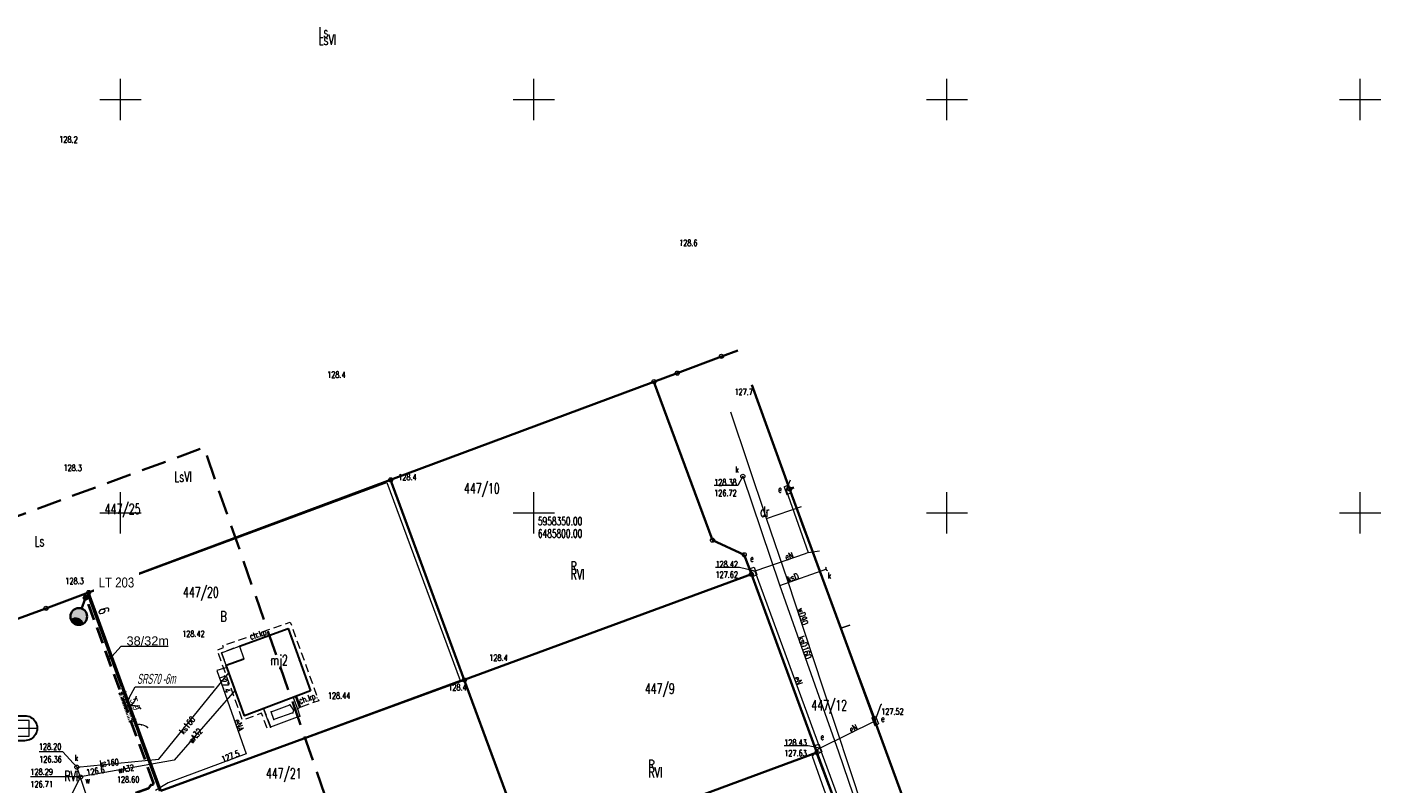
# Model space of a CAD drawing. Header units: metres. Extents: x 6485648 to 6486149, y 5958091 to 5958416.
# Tile 13 of 14: x 6485739 to 6485902, y 5958317 to 5958409. Entities that reach past the tile are written whole.
import ezdxf
from ezdxf import colors
from ezdxf.entities.mleader import LeaderData, LeaderLine
from ezdxf.math import Vec2, Vec3

# ---------------------------------------------------------------- set-up
doc = ezdxf.new("R2010")
doc.units = ezdxf.units.M
doc.header["$MEASUREMENT"] = 0
for name, pattern in [('DASHED', [19.05, 12.7, -6.35]), ('HIDDEN', [0.375, 0.25, -0.125]), ('L_0_04', [1.5, 1, -0.5])]:
    doc.linetypes.add(name, pattern=pattern)
doc.layers.get('0').update_dxf_attribs({"color": 8, "linetype": 'CONTINUOUS', "lineweight": 13})
doc.layers.get('DEFPOINTS').update_dxf_attribs({"linetype": 'CONTINUOUS', "lineweight": 0})
for name, color, linetype, lineweight in [('209_OPIS_KONTURU_KLASYFIKACYJNEGO', 8, 'CONTINUOUS', 13), ('210_OZNACZENIE_UzYTKU', 8, 'CONTINUOUS', 13), ('211_NR_DZIAlKI', 7, 'CONTINUOUS', 25), ('217_GRANICA_KONTURU_KLASYFIKCYJNEGO', 8, 'CONTINUOUS', 13), ('218_GRANICA_UzYTKU', 8, 'CONTINUOUS', 13), ('219_LINIA_GRANICY', 3, 'CONTINUOUS', 35), ('238_PUNKT_ADRESOWY_BUDYNKU', 8, 'CONTINUOUS', 13), ('312_BUDYNEK__POWIERZCHNIA_', 8, 'CONTINUOUS', 30), ('312_NUMER_EWIDENCYJNY_BUDYNKU_ATR124', 8, 'CONTINUOUS', 13), ('352_SCHODY__POWIERZCHNIA_', 8, 'CONTINUOUS', 13), ('BRAMA__LINIA_', 8, 'CONTINUOUS', 13), ('brama__linia____symbol', 8, 'CONTINUOUS', 13), ('CHODNIK__POWIERZCHNIA_', 8, 'L_0_04', 13), ('CHODNIK__POWIERZCHNIA__ATR17', 8, 'CONTINUOUS', 13), ('E_działki', 96, 'CONTINUOUS', 30), ('E_proj_opisy_ośw', 1, 'CONTINUOUS', 13), ('E_proj_opisy_ośw.', 7, 'CONTINUOUS', 13), ('E_proj_osłona r.', 140, 'L_0_04', 30), ('E_proj_osłona r. opis', 166, 'CONTINUOUS', 9), ('E_proj_ośw_latarnia', 1, 'CONTINUOUS', 35), ('E_proj_ośw_linia', 1, 'L_0_04', 40), ('FURTKA__LINIA_', 8, 'CONTINUOUS', 13), ('furtka__linia____symbol', 8, 'CONTINUOUS', 13), ('NAWIS___BLOK_BUDYNKU__POWIERZCHNIA_', 8, 'CONTINUOUS', 13), ('OGRODZENIE_TRWAlE__LINIA_', 8, 'CONTINUOUS', 13), ('OPIS_MAPA', 8, 'CONTINUOUS', 13), ('PRZEWoD_ELEKTROENERGETYCZNY__LINIA_', 1, 'CONTINUOUS', 13), ('PRZEWoD_ELEKTROENERGETYCZNY__LINIA__ATR1', 1, 'CONTINUOUS', 13), ('PRZEWoD_KANALIZACYJNY__LINIA_', 36, 'CONTINUOUS', 13), ('PRZEWoD_KANALIZACYJNY__LINIA__ATR1', 36, 'CONTINUOUS', 13), ('PRZEWoD_WODOCIaGOWY__LINIA_', 5, 'CONTINUOUS', 13), ('PRZEWoD_WODOCIaGOWY__LINIA__ATR1', 5, 'CONTINUOUS', 13), ('PUNKT_O_OKREsLONEJ_WYSOKOsCI__SIEc_ELEKTROENERGETYCZNA__ATR2', 1, 'CONTINUOUS', 13), ('PUNKT_O_OKREsLONEJ_WYSOKOsCI__SIEc_ELEKTROENERGETYCZNA__ATR3', 1, 'CONTINUOUS', 13), ('PUNKT_O_OKREsLONEJ_WYSOKOsCI__SIEc_KANALIZACYJNA__ATR2', 36, 'CONTINUOUS', 13), ('PUNKT_O_OKREsLONEJ_WYSOKOsCI__SIEc_KANALIZACYJNA__ATR3', 36, 'CONTINUOUS', 13), ('PUNKT_O_OKREsLONEJ_WYSOKOsCI__SIEc_WODOCIaGOWA__ATR2', 5, 'CONTINUOUS', 13), ('PUNKT_O_OKREsLONEJ_WYSOKOsCI__SIEc_WODOCIaGOWA__ATR3', 5, 'CONTINUOUS', 13), ('PUNKT_WYSOKOsCIOWY_NATURALNY_ATR2', 8, 'CONTINUOUS', 13), ('PUNKT_WYSOKOsCIOWY_SZTUCZNY_ATR2', 8, 'CONTINUOUS', 13), ('RURA_OCHRONNA___PRZEWoD_ELEKTROENERGETYCZNY__LINIA_', 1, 'CONTINUOUS', 13), ('siatka', 8, 'CONTINUOUS', 13), ('szafa_elektroenergetyczna__punkt_', 1, 'CONTINUOUS', 13), ('SZAFA_ELEKTROENERGETYCZNA__PUNKT__ATR17', 1, 'CONTINUOUS', 13), ('taras__powierzchnia_', 8, 'CONTINUOUS', 13), ('wlaz_okragly___siec_kanalizacyjna__punkt_', 36, 'CONTINUOUS', 13), ('WlAZ_OKRaGlY___SIEC_KANALIZACYJNA__PUNKT__ATR17', 36, 'CONTINUOUS', 13), ('wlaz_okragly___siec_wodociagowa__punkt_', 5, 'CONTINUOUS', 13), ('WlAZ_OKRaGlY___SIEC_WODOCIaGOWA__PUNKT__ATR17', 5, 'CONTINUOUS', 13), ('ZAKRES', 190, 'L_0_04', 35)]:
    doc.layers.add(name, color=color, linetype=linetype, lineweight=lineweight)
doc.layers.add('E_pomocnicza', color=3, linetype='CONTINUOUS', lineweight=13, plot=False)
doc.styles.add('Andy', font='arial.ttf', dxfattribs={"height": 2})
doc.styles.add('Annotative', font='simplex.shx')
doc.styles.add('Narrow', font='ARIALN.TTF', dxfattribs={"height": 2})
doc.styles.get("Standard").update_dxf_attribs({"font": 'simplex.shx'})
doc.dimstyles.new('wymiary', dxfattribs={"dimtxt": 0.65, "dimasz": 0.25, "dimexe": 0.25, "dimexo": 1, "dimgap": 0.1, "dimtad": 1, "dimzin": 1, "dimtxsty": 'Annotative', "dimblk": 'OBLIQUE', "dimcen": 0.0025, "dimdle": 0.05, "dimadec": 0, "dimazin": 0, "dimtfac": 1, "dimtmove": 0, "dimatfit": 3, "dimldrblk": 'NONE', "dimfxl": 1, "dimarcsym": 0})

# ---------------------------------------------------------------- blocks, each defined once
blk = doc.blocks.new('GRT')
at = {"color": 0, "linetype": 'Continuous', "lineweight": 18}
blk.add_circle((0, 0), 0.5, dxfattribs=at)
blk = doc.blocks.new('GRO')
at = {"color": 0, "linetype": 'Continuous', "lineweight": 13}
blk.add_circle((0, 0), 0.1, dxfattribs=at)
blk = doc.blocks.new('*U21')
at = {"linetype": 'Continuous', "flags": 128}
blk.add_lwpolyline([(0.39, -1.12, -1.023376), (0.39, 1.12), (3.64, 1.12, -1.000213), (3.64, -1.12)], format="xyb", close=True, dxfattribs=at)
at = {"layer": 'E_pomocnicza', "color": 7, "lineweight": 0, "flags": 128}
for points in [[(-0.73, 0), (4.75, 0)], [(0, 0.7), (0, -0.7), (4.03, -0.7), (4.03, 0.7), (0, 0.7)]]:
    blk.add_lwpolyline(points, dxfattribs=at)
blk = doc.blocks.new('A$C5E955987')
at = {"layer": 'E_proj_ośw_latarnia'}
h = blk.add_hatch(color=7, dxfattribs=at)
h.dxf.hatch_style = 1
h.paths.add_polyline_path([(3.22, 1.82, 1), (3.41, 1.89, 1)], flags=0)
h.paths.add_polyline_path([(3.2, 1.61), (3.57, 1.74), (3.43, 2.11), (3.06, 1.98)])
h.paths.add_polyline_path([(3.22, 1.82, -1), (3.41, 1.89, -1)], flags=16)
h.paths.add_polyline_path([(0.07, 1.38, -0.683546), (0.56, 0.11, 0.679532), (1.95, 1.36, 0.687575)])
h = blk.add_hatch(color=7, dxfattribs=at)
h.dxf.hatch_style = 1
h.paths.add_polyline_path([(3.22, 1.82, 1), (3.41, 1.89, 1)])
blk.add_hatch(color=256, dxfattribs=at).paths.add_polyline_path([(0.07, 1.38, 0.389707), (0.56, 0.11), (0.56, 0.11, 0.683546)])
at = {"layer": 'E_proj_ośw_latarnia', "flags": 128}
blk.add_lwpolyline([(3.13, 1.79), (1.95, 1.36)], dxfattribs=at)
at = {"layer": 'E_proj_ośw_latarnia'}
blk.add_lwpolyline([(3.57, 1.74), (3.2, 1.61), (3.06, 1.98), (3.43, 2.11)], close=True, dxfattribs=at)
blk.add_lwpolyline([(0.07, 1.38, 0.389707), (0.56, 0.11), (0.56, 0.11, 0.683546)], format="xyb", close=True, dxfattribs=at)
for centre, radius in [((1.01, 1.01), 1.01), ((3.32, 1.86), 0.0984)]:
    blk.add_circle(centre, radius, dxfattribs=at)
blk = doc.blocks.new('_None')
blk = doc.blocks.new('_Oblique')
at = {"color": 0, "linetype": 'ByBlock', "lineweight": -2}
blk.add_line((-0.5, -0.5), (0.5, 0.5), dxfattribs=at)
blk = doc.blocks.new('*D40')
at = {"layer": 'DEFPOINTS', "color": 0}
for p in [(0, 0), (1.15, -5.79), (1.91, -5.63)]:
    blk.add_point(p, dxfattribs=at)
at = {"layer": 'E_pomocnicza', "color": 0, "lineweight": -2}
for p, q in [((0.76, 0.2), (1.92, -5.68)), ((0.98, 0.19), (1.01, 0.2)), ((2.13, -5.59), (2.16, -5.59))]:
    blk.add_line(p, q, dxfattribs=at)
at = {"layer": 'E_pomocnicza', "color": 0, "lineweight": -2, "xscale": 0.25, "yscale": 0.25, "zscale": 0.25}
for p, rotation in [((0.77, 0.15), 101.196594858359), ((1.91, -5.63), 281.196594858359)]:
    blk.add_blockref('_Oblique', p, dxfattribs=dict(at, rotation=rotation))
at = {"layer": 'E_pomocnicza', "color": 0, "linetype": 'Continuous', "lineweight": 0, "insert": (2.32, -2.55), "char_height": 2, "attachment_point": 5, "rotation": 281.1966, "style": 'Narrow'}
blk.add_mtext('{\\H0.75x;5,9}', dxfattribs=at)
blk = doc.blocks.new('*U39')
at = {"linetype": 'HIDDEN', "ltscale": 0.2}
for p, q in [((0.29, 0.06), (1.44, -5.73)), ((-0.29, -0.06), (0.85, -5.84))]:
    blk.add_line(p, q, dxfattribs=at)
at = {"linetype": 'DASHED', "ltscale": 0.02}
for centre in [(0, 0), (1.15, -5.79)]:
    blk.add_ellipse(centre, major_axis=(-0.294, -0.058), ratio=0.5, dxfattribs=at)
at = {"layer": 'E_pomocnicza', "color": 4, "lineweight": 0}
dim = blk.add_aligned_dim(p1=(0, 0), p2=(1.15, -5.79), distance=0.78, text='{\\H0.75x;<>}', dimstyle='wymiary', override={"dimtxt": 1.3, "dimtad": 2, "dimdec": 1, "dimlfac": 1, "dimrnd": 0, "dimtxsty": 'Narrow'}, dxfattribs=at)
dim.commit()
dim.dimension.update_dxf_attribs({"geometry": '*D40', "text_midpoint": (2.32, -2.55)})

msp = doc.modelspace()

# ---------------------------------------------------------------- linework, layer by layer
at = {"layer": '217_GRANICA_KONTURU_KLASYFIKCYJNEGO', "flags": 128}
for points in [[(6485822.71, 5958368.93), (6485824.71, 5958369.65)], [(6485817.37, 5958366.91), (6485822.71, 5958368.93)], [(6485814.55, 5958365.87), (6485782.68, 5958353.99)], [(6485814.55, 5958365.87), (6485817.37, 5958366.91)], [(6485821.62, 5958346.7), (6485814.55, 5958365.87)], [(6485826.4, 5958365.49), (6485830.96, 5958352.9)], [(6485746.14, 5958340.37), (6485782.68, 5958353.99)], [(6485782.68, 5958353.99), (6485791.6, 5958329.79)], [(6485830.96, 5958352.9), (6485831.45, 5958353.07)], [(6485825.47, 5958344.93), (6485821.62, 5958346.7)], [(6485826.33, 5958342.58), (6485825.47, 5958344.93)], [(6485791.6, 5958329.79), (6485826.33, 5958342.58)], [(6485834.27, 5958321.01), (6485826.33, 5958342.58)], [(6485740.98, 5958338.45), (6485746.14, 5958340.37)], [(6485754.89, 5958316.38), (6485746.14, 5958340.37)], [(6485732.52, 5958335.37), (6485740.98, 5958338.45)], [(6485838.23, 5958336.42), (6485837.15, 5958336.07)], [(6485837.15, 5958336.07), (6485845.32, 5958313.85)], [(6485791.6, 5958329.79), (6485799.55, 5958308.2)], [(6485799.55, 5958308.2), (6485834.27, 5958321.01)]]:
    msp.add_lwpolyline(points, dxfattribs=at)
at = {"layer": '218_GRANICA_UzYTKU', "flags": 128}
for points in [[(6485822.71, 5958368.93), (6485824.71, 5958369.65)], [(6485817.37, 5958366.91), (6485822.71, 5958368.93)], [(6485814.55, 5958365.87), (6485782.68, 5958353.99)], [(6485814.55, 5958365.87), (6485817.37, 5958366.91)], [(6485821.62, 5958346.7), (6485814.55, 5958365.87)], [(6485826.4, 5958365.49), (6485830.96, 5958352.9)], [(6485746.14, 5958340.37), (6485782.68, 5958353.99)], [(6485782.68, 5958353.99), (6485791.6, 5958329.79)], [(6485830.96, 5958352.9), (6485831.45, 5958353.07)], [(6485837.15, 5958336.07), (6485830.96, 5958352.9)], [(6485825.47, 5958344.93), (6485821.62, 5958346.7)], [(6485826.33, 5958342.58), (6485825.47, 5958344.93)], [(6485791.6, 5958329.79), (6485826.33, 5958342.58)], [(6485834.27, 5958321.01), (6485826.33, 5958342.58)], [(6485740.98, 5958338.45), (6485746.14, 5958340.37)], [(6485746.14, 5958340.37), (6485754.89, 5958316.38)], [(6485732.52, 5958335.37), (6485740.98, 5958338.45)], [(6485837.15, 5958336.07), (6485838.23, 5958336.42)], [(6485845.32, 5958313.85), (6485837.15, 5958336.07)], [(6485791.6, 5958329.79), (6485754.89, 5958316.38)], [(6485799.55, 5958308.2), (6485791.6, 5958329.79)], [(6485834.27, 5958321.01), (6485799.55, 5958308.2)], [(6485842.22, 5958299.43), (6485834.27, 5958321.01)]]:
    msp.add_lwpolyline(points, dxfattribs=at)
at = {"layer": '219_LINIA_GRANICY', "flags": 128}
for points in [[(6485824.71, 5958369.65), (6485822.71, 5958368.93)], [(6485822.71, 5958368.93), (6485817.37, 5958366.91)], [(6485814.55, 5958365.87), (6485782.68, 5958353.99)], [(6485817.37, 5958366.91), (6485814.55, 5958365.87)], [(6485821.62, 5958346.7), (6485814.55, 5958365.87)], [(6485830.96, 5958352.9), (6485826.4, 5958365.49)], [(6485782.68, 5958353.99), (6485746.14, 5958340.37)], [(6485791.6, 5958329.79), (6485782.68, 5958353.99)], [(6485830.96, 5958352.9), (6485831.45, 5958353.07)], [(6485830.96, 5958352.9), (6485837.15, 5958336.07)], [(6485825.47, 5958344.93), (6485821.62, 5958346.7)], [(6485826.33, 5958342.58), (6485825.47, 5958344.93)], [(6485826.33, 5958342.58), (6485791.6, 5958329.79)], [(6485834.27, 5958321.01), (6485826.33, 5958342.58)], [(6485746.14, 5958340.37), (6485740.98, 5958338.45)], [(6485754.89, 5958316.38), (6485746.14, 5958340.37)], [(6485740.98, 5958338.45), (6485732.52, 5958335.37)], [(6485845.32, 5958313.85), (6485837.15, 5958336.07)], [(6485791.6, 5958329.79), (6485754.89, 5958316.38)], [(6485799.55, 5958308.2), (6485791.6, 5958329.79)], [(6485834.27, 5958321.01), (6485799.55, 5958308.2)], [(6485842.22, 5958299.43), (6485834.27, 5958321.01)]]:
    msp.add_lwpolyline(points, dxfattribs=at)
at = {"layer": '312_BUDYNEK__POWIERZCHNIA_', "flags": 128}
for points in [[(6485764.39, 5958333.87), (6485770.27, 5958336.01)], [(6485770.27, 5958336.01), (6485773, 5958328.47)], [(6485762.78, 5958331.58), (6485764.94, 5958332.36)], [(6485764.99, 5958325.46), (6485762.78, 5958331.58)], [(6485773, 5958328.47), (6485764.99, 5958325.46)]]:
    msp.add_lwpolyline(points, dxfattribs=at)
at = {"layer": '352_SCHODY__POWIERZCHNIA_', "flags": 128}
for points in [[(6485770.9, 5958327.68), (6485771.29, 5958327.83), (6485771.79, 5958326.5), (6485771.41, 5958326.3)], [(6485770.9, 5958327.68), (6485771.29, 5958327.83), (6485771.79, 5958326.5), (6485771.41, 5958326.3)], [(6485771.67, 5958326.44), (6485771.16, 5958327.78)]]:
    msp.add_lwpolyline(points, dxfattribs=at)
at = {"layer": 'BRAMA__LINIA_', "flags": 128}
msp.add_lwpolyline([(6485750.12, 5958328.86), (6485751.78, 5958324.3)], dxfattribs=at)
at = {"layer": 'brama__linia____symbol'}
for centre, start, end in [((6485750.44, 5958327.99), 289.921, 350.1178), ((6485751.46, 5958325.18), 49.795, 110.1041)]:
    msp.add_arc(centre, 1.49, start, end, dxfattribs=at)
for p in [(6485750.95, 5958326.58), (6485750.95, 5958326.58), (6485751.59, 5958327.03), (6485751.72, 5958326.65), (6485751.91, 5958327.73), (6485752.43, 5958326.32)]:
    msp.add_point(p, dxfattribs=at)
at = {"layer": 'CHODNIK__POWIERZCHNIA_', "flags": 128}
msp.add_lwpolyline([(6485773, 5958328.47), (6485770.27, 5958336.01), (6485764.39, 5958333.87), (6485762.23, 5958333.08), (6485762.78, 5958331.58), (6485764.99, 5958325.46), (6485767.31, 5958326.33), (6485768.16, 5958324.08), (6485767.75, 5958323.95), (6485767.08, 5958325.76), (6485764.78, 5958324.9), (6485761.7, 5958333.4), (6485762.45, 5958333.71), (6485762.39, 5958333.95), (6485770.54, 5958336.78), (6485773.98, 5958327.27), (6485771.79, 5958326.5), (6485771.29, 5958327.83)], dxfattribs=at)
at = {"layer": 'FURTKA__LINIA_', "flags": 128}
msp.add_lwpolyline([(6485751.78, 5958324.3), (6485752.22, 5958323.09)], dxfattribs=at)
at = {"layer": 'furtka__linia____symbol'}
msp.add_arc((6485752.3, 5958322.9), 1.49, 49.8641, 110.2993, dxfattribs=at)
for p in [(6485751.78, 5958324.3), (6485752.55, 5958324.37), (6485753.26, 5958324.04)]:
    msp.add_point(p, dxfattribs=at)
at = {"layer": 'NAWIS___BLOK_BUDYNKU__POWIERZCHNIA_', "flags": 128}
for points in [[(6485762.23, 5958333.08), (6485764.39, 5958333.87)], [(6485764.39, 5958333.87), (6485764.94, 5958332.36)], [(6485762.78, 5958331.58), (6485762.23, 5958333.08)], [(6485764.94, 5958332.36), (6485762.78, 5958331.58)]]:
    msp.add_lwpolyline(points, dxfattribs=at)
at = {"layer": 'OGRODZENIE_TRWAlE__LINIA_', "flags": 128}
for points in [[(6485750.12, 5958328.86), (6485745.95, 5958340.25), (6485782.24, 5958353.66), (6485791.08, 5958329.72), (6485754.71, 5958316.34), (6485752.22, 5958323.09)], [(6485841.28, 5958325.15), (6485835.25, 5958341.25), (6485832.46, 5958348.57), (6485830.85, 5958353.14)], [(6485806.07, 5958290.46), (6485799.55, 5958308.2), (6485834.14, 5958321.03)], [(6485834.14, 5958321.03), (6485836.42, 5958314.93)]]:
    msp.add_lwpolyline(points, dxfattribs=at)
at = {"layer": 'PRZEWoD_ELEKTROENERGETYCZNY__LINIA_', "flags": 128}
for points in [[(6485830.69, 5958352.79), (6485830.55, 5958352.74), (6485833.21, 5958345.19), (6485832.82, 5958345.06), (6485826.87, 5958342.99), (6485826.74, 5958342.94), (6485826.6, 5958342.89)], [(6485826.74, 5958342.94), (6485834.62, 5958321.53), (6485834.43, 5958321.47)], [(6485762.88, 5958331.29), (6485761.66, 5958330.95), (6485765.19, 5958320.85), (6485755.77, 5958317.35), (6485754.25, 5958316.4)], [(6485834.62, 5958321.53), (6485841.31, 5958324.84)], [(6485834.43, 5958321.47), (6485833.7, 5958320.56), (6485839.01, 5958305.51), (6485832.45, 5958303.23)], [(6485834.62, 5958321.53), (6485842.71, 5958299.57), (6485850.66, 5958277.97), (6485850.51, 5958277.91)]]:
    msp.add_lwpolyline(points, dxfattribs=at)
at = {"layer": 'PRZEWoD_KANALIZACYJNY__LINIA_', "flags": 128}
for points in [[(6485825.3, 5958354.43), (6485829.74, 5958341.29), (6485836.89, 5958321.08), (6485840.95, 5958309.17), (6485843.4, 5958301.97), (6485844.82, 5958297.47), (6485847.58, 5958291.47)], [(6485829.77, 5958341.21), (6485835.45, 5958343.23)], [(6485744.72, 5958319.24), (6485754.64, 5958320.2), (6485763.12, 5958330.63)], [(6485744.72, 5958319.24), (6485749.89, 5958303.85), (6485750.89, 5958301.11), (6485753.93, 5958292.77)]]:
    msp.add_lwpolyline(points, dxfattribs=at)
at = {"layer": 'PRZEWoD_WODOCIaGOWY__LINIA_', "flags": 128}
for points in [[(6485848.46, 5958291.46), (6485845.26, 5958299.87), (6485844.3, 5958302.33), (6485839.84, 5958314.16), (6485834.98, 5958328.91), (6485830.7, 5958341.91), (6485828.18, 5958349.32), (6485828.14, 5958349.43), (6485823.85, 5958362.19)], [(6485828.18, 5958349.32), (6485832.39, 5958350.76)], [(6485763.87, 5958328.56), (6485756.49, 5958320.1), (6485745.16, 5958318.05), (6485742.91, 5958313.64)]]:
    msp.add_lwpolyline(points, dxfattribs=at)
at = {"layer": 'PUNKT_O_OKREsLONEJ_WYSOKOsCI__SIEc_ELEKTROENERGETYCZNA__ATR2', "flags": 128}
for points in [[(6485830.55, 5958352.74), (6485831.07, 5958354)], [(6485833.21, 5958345.19), (6485834.57, 5958345.4)], [(6485826.74, 5958342.94), (6485824.88, 5958343.41), (6485821.99, 5958343.41)], [(6485841.31, 5958324.84), (6485842.03, 5958326.86), (6485842.12, 5958326.86)], [(6485834.62, 5958321.53), (6485833.2, 5958321.83), (6485830.31, 5958321.83)]]:
    msp.add_lwpolyline(points, dxfattribs=at)
at = {"layer": 'PUNKT_O_OKREsLONEJ_WYSOKOsCI__SIEc_KANALIZACYJNA__ATR2', "flags": 128}
for points in [[(6485825.3, 5958354.43), (6485824.68, 5958353.3), (6485821.83, 5958353.3)], [(6485744.72, 5958319.24), (6485743.02, 5958321.08), (6485740.17, 5958321.08)]]:
    msp.add_lwpolyline(points, dxfattribs=at)
at = {"layer": 'PUNKT_O_OKREsLONEJ_WYSOKOsCI__SIEc_WODOCIaGOWA__ATR2', "flags": 128}
msp.add_lwpolyline([(6485745.16, 5958318.05), (6485741.92, 5958318.07), (6485739.1, 5958318.07)], dxfattribs=at)
at = {"layer": 'RURA_OCHRONNA___PRZEWoD_ELEKTROENERGETYCZNY__LINIA_', "flags": 128}
msp.add_lwpolyline([(6485832.82, 5958345.06), (6485826.87, 5958342.99)], dxfattribs=at)
at = {"layer": 'siatka', "flags": 128}
for points in [[(6485750, 5958397.5), (6485750, 5958402.5)], [(6485800, 5958397.5), (6485800, 5958402.5)], [(6485850, 5958397.5), (6485850, 5958402.5)], [(6485900, 5958397.5), (6485900, 5958402.5)], [(6485747.5, 5958400), (6485752.5, 5958400)], [(6485797.5, 5958400), (6485802.5, 5958400)], [(6485847.5, 5958400), (6485852.5, 5958400)], [(6485897.5, 5958400), (6485902.5, 5958400)], [(6485750, 5958347.5), (6485750, 5958352.5)], [(6485800, 5958347.5), (6485800, 5958352.5)], [(6485850, 5958347.5), (6485850, 5958352.5)], [(6485900, 5958347.5), (6485900, 5958352.5)], [(6485747.5, 5958350), (6485752.5, 5958350)], [(6485797.5, 5958350), (6485802.5, 5958350)], [(6485847.5, 5958350), (6485852.5, 5958350)], [(6485897.5, 5958350), (6485902.5, 5958350)]]:
    msp.add_lwpolyline(points, dxfattribs=at)
at = {"layer": 'szafa_elektroenergetyczna__punkt_', "flags": 128}
for points in [[(6485830.28, 5958353.17), (6485830.75, 5958353.35)], [(6485830.28, 5958353.17), (6485830.63, 5958352.23)], [(6485830.75, 5958353.35), (6485831.1, 5958352.41)], [(6485830.63, 5958352.23), (6485831.1, 5958352.41)], [(6485826.19, 5958343.26), (6485826.65, 5958343.45)], [(6485826.19, 5958343.26), (6485826.55, 5958342.33)], [(6485826.65, 5958343.45), (6485827.01, 5958342.52)], [(6485826.55, 5958342.33), (6485827.01, 5958342.52)], [(6485840.89, 5958325.21), (6485841.36, 5958325.4)], [(6485840.89, 5958325.21), (6485841.26, 5958324.28)], [(6485841.36, 5958325.4), (6485841.73, 5958324.47)], [(6485841.26, 5958324.28), (6485841.73, 5958324.47)], [(6485834.02, 5958321.85), (6485834.49, 5958322.03)], [(6485834.02, 5958321.85), (6485834.37, 5958320.91)], [(6485834.49, 5958322.03), (6485834.84, 5958321.09)], [(6485834.37, 5958320.91), (6485834.84, 5958321.09)]]:
    msp.add_lwpolyline(points, dxfattribs=at)
at = {"layer": 'taras__powierzchnia_', "flags": 128}
for points in [[(6485768.16, 5958324.08), (6485767.31, 5958326.33), (6485770.9, 5958327.68), (6485771.41, 5958326.3), (6485771.69, 5958325.4)], [(6485768.57, 5958324.99), (6485768.22, 5958325.92), (6485770.48, 5958326.77), (6485770.94, 5958326.14), (6485770.84, 5958325.82)]]:
    msp.add_lwpolyline(points, close=True, dxfattribs=at)
at = {"layer": 'taras__powierzchnia_'}
for p in [(6485770.48, 5958326.77), (6485770.9, 5958327.68), (6485767.31, 5958326.33), (6485768.22, 5958325.92), (6485768.57, 5958324.99), (6485770.84, 5958325.82), (6485770.94, 5958326.14), (6485771.41, 5958326.3), (6485771.69, 5958325.4), (6485768.16, 5958324.08)]:
    msp.add_point(p, dxfattribs=at)
at = {"layer": 'wlaz_okragly___siec_kanalizacyjna__punkt_'}
for centre in [(6485825.3, 5958354.43), (6485744.72, 5958319.24)]:
    msp.add_circle(centre, 0.25, dxfattribs=at)
msp.add_arc((6485835.58, 5958343.28), 0.273, 143.1806, 260.6342, dxfattribs=at)
at = {"layer": 'wlaz_okragly___siec_wodociagowa__punkt_'}
msp.add_circle((6485745.16, 5958318.05), 0.25, dxfattribs=at)
at = {"layer": 'ZAKRES', "ltscale": 3, "flags": 128}
msp.add_lwpolyline([(6485774.1, 5958196.1), (6485811.9, 5958209.1), (6485760.1, 5958357.9), (6485716, 5958341.7), (6485708.4, 5958339.3), (6485764.3, 5958192.1)], close=True, dxfattribs=at)

# ---------------------------------------------------------------- block references
at = {"xscale": 0.5, "yscale": 0.5, "zscale": 0.5}
for name, p in [('GRT', (6485822.71, 5958368.93)), ('GRT', (6485814.55, 5958365.87)), ('GRT', (6485817.37, 5958366.91)), ('GRT', (6485782.68, 5958353.99)), ('GRT', (6485830.96, 5958352.9)), ('GRT', (6485821.62, 5958346.7)), ('GRT', (6485825.47, 5958344.93)), ('GRT', (6485826.33, 5958342.58)), ('GRT', (6485746.14, 5958340.37)), ('GRT', (6485740.98, 5958338.45)), ('GRO', (6485837.15, 5958336.07)), ('GRT', (6485791.6, 5958329.79)), ('GRT', (6485834.27, 5958321.01))]:
    msp.add_blockref(name, p, dxfattribs=at)
at = {"layer": 'E_działki', "xscale": 1.353559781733, "yscale": 1.353559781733, "zscale": 1.353559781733}
msp.add_blockref('*U21', (6485733.48, 5958323.95), dxfattribs=at)
at = {"layer": 'E_proj_osłona r.', "xscale": 0.6096, "yscale": 0.6096, "zscale": 0.6096, "rotation": 8.698023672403}
msp.add_blockref('*U39', (6485750.07, 5958328.16), dxfattribs=at)
at = {"layer": 'E_proj_ośw_latarnia', "rotation": 49.654368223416}
msp.add_blockref('A$C5E955987', (6485745.07, 5958336.04), dxfattribs=at)

# ---------------------------------------------------------------- texts
at = {"layer": '209_OPIS_KONTURU_KLASYFIKACYJNEGO', "width": 0.66}
for s, p in [('LsVI', (6485773.96, 5958406.62)), ('LsVI', (6485756.5, 5958353.75)), ('RVI', (6485804.47, 5958341.96)), ('RVI', (6485743.21, 5958317.53)), ('RVI', (6485743.21, 5958317.53)), ('RVI', (6485813.88, 5958317.97))]:
    msp.add_text(s, height=1.25, dxfattribs=at).set_placement(p)
at = {"layer": '210_OZNACZENIE_UzYTKU', "width": 0.66}
for s, p in [('Ls', (6485773.96, 5958407.52)), ('dr', (6485827.38, 5958349.54)), ('dr', (6485827.38, 5958349.54)), ('Ls', (6485739.6, 5958345.95)), ('R', (6485804.47, 5958342.86)), ('B', (6485762.1, 5958336.85)), ('R', (6485813.88, 5958318.87))]:
    msp.add_text(s, height=1.25, dxfattribs=at).set_placement(p)
at = {"layer": '211_NR_DZIAlKI', "width": 0.66}
for s, p in [('447/10', (6485791.57, 5958352.33)), ('447/25', (6485748.1, 5958349.85)), ('447/20', (6485757.57, 5958339.77)), ('447/9', (6485813.45, 5958328.11)), ('447/12', (6485833.59, 5958326.11)), ('447/21', (6485767.6, 5958317.85))]:
    msp.add_text(s, height=1.25, dxfattribs=at).set_placement(p)
at = {"layer": '238_PUNKT_ADRESOWY_BUDYNKU', "width": 0.66}
msp.add_text('6', height=1.25, rotation=-70, dxfattribs=at).set_placement((6485747.28, 5958338.29))
at = {"layer": '312_NUMER_EWIDENCYJNY_BUDYNKU_ATR124', "width": 0.66}
msp.add_text('mj2', height=1.25, dxfattribs=at).set_placement((6485768.12, 5958331.56))
at = {"layer": 'CHODNIK__POWIERZCHNIA__ATR17', "width": 0.66}
for rotation, p in [(17.2, (6485765.76, 5958334.66)), (18.7, (6485771.71, 5958326.87))]:
    msp.add_text('ch.kp.', height=0.75, rotation=rotation, dxfattribs=at).set_placement(p)
at = {"layer": 'OPIS_MAPA', "width": 0.66}
for s, p in [('5958350.00', (6485800.5, 5958348.5)), ('6485800.00', (6485800.5, 5958347))]:
    msp.add_text(s, height=1, rotation=-360, dxfattribs=at).set_placement(p)
at = {"layer": 'PRZEWoD_ELEKTROENERGETYCZNY__LINIA__ATR1', "width": 0.66}
for s, rotation, p in [('eN', 18.4, (6485830.55, 5958344.27)), ('eN', 290.2, (6485831.5, 5958330.02)), ('eNA', 289.3, (6485763.78, 5958324.87)), ('eN', 26.3, (6485838.39, 5958323.39))]:
    msp.add_text(s, height=0.75, rotation=rotation, dxfattribs=at).set_placement(p)
at = {"layer": 'PRZEWoD_KANALIZACYJNY__LINIA__ATR1', "width": 0.66}
for s, rotation, p in [('ksD', 19.9, (6485830.85, 5958341.59)), ('ksD160', 289.1, (6485831.99, 5958334.95)), ('ks160', 50.9, (6485757.64, 5958323.19)), ('ks160', 5.5, (6485747.51, 5958319.28))]:
    msp.add_text(s, height=0.75, rotation=rotation, dxfattribs=at).set_placement(p)
at = {"layer": 'PRZEWoD_WODOCIaGOWY__LINIA__ATR1', "width": 0.66}
for s, rotation, p in [('wD90', 287.9, (6485831.88, 5958338.33)), ('wA32', 48.9, (6485758.67, 5958322.04)), ('wA32', 10.3, (6485749.76, 5958318.5))]:
    msp.add_text(s, height=0.75, rotation=rotation, dxfattribs=at).set_placement(p)
at = {"layer": 'PUNKT_O_OKREsLONEJ_WYSOKOsCI__SIEc_ELEKTROENERGETYCZNA__ATR2', "width": 0.66}
for s, p in [('128.42', (6485821.99, 5958343.42)), ('128.43', (6485830.31, 5958321.84)), ('128.60', (6485749.56, 5958317.37))]:
    msp.add_text(s, height=0.75, dxfattribs=at).set_placement(p)
for s, rotation, p in [('127.4', 289.3, (6485761.9, 5958330.26)), ('127.5', 20.4, (6485762.39, 5958319.81))]:
    msp.add_text(s, height=0.75, rotation=rotation, dxfattribs=at).set_placement(p)
at = {"layer": 'PUNKT_O_OKREsLONEJ_WYSOKOsCI__SIEc_ELEKTROENERGETYCZNA__ATR3', "width": 0.66}
for s, p in [('127.62', (6485821.99, 5958342.14)), ('127.52', (6485842.03, 5958325.59)), ('127.63', (6485830.31, 5958320.56))]:
    msp.add_text(s, height=0.75, dxfattribs=at).set_placement(p)
at = {"layer": 'PUNKT_O_OKREsLONEJ_WYSOKOsCI__SIEc_KANALIZACYJNA__ATR2', "width": 0.66}
for s, p in [('128.38', (6485821.83, 5958353.31)), ('128.20', (6485740.12, 5958321.35))]:
    msp.add_text(s, height=0.75, dxfattribs=at).set_placement(p)
at = {"layer": 'PUNKT_O_OKREsLONEJ_WYSOKOsCI__SIEc_KANALIZACYJNA__ATR3', "width": 0.66}
for s, p in [('126.72', (6485821.83, 5958352.03)), ('126.36', (6485740.17, 5958319.81))]:
    msp.add_text(s, height=0.75, dxfattribs=at).set_placement(p)
at = {"layer": 'PUNKT_O_OKREsLONEJ_WYSOKOsCI__SIEc_WODOCIaGOWA__ATR2', "width": 0.66}
msp.add_text('128.29', height=0.75, dxfattribs=at).set_placement((6485739.1, 5958318.3))
msp.add_text('126.6', height=0.75, rotation=10.3, dxfattribs=at).set_placement((6485745.95, 5958318.19))
at = {"layer": 'PUNKT_O_OKREsLONEJ_WYSOKOsCI__SIEc_WODOCIaGOWA__ATR3', "width": 0.66}
msp.add_text('126.71', height=0.75, dxfattribs=at).set_placement((6485739.1, 5958316.8))
at = {"layer": 'PUNKT_WYSOKOsCIOWY_NATURALNY_ATR2', "width": 0.66}
for s, rotation, p in [('128.2', 359.2, (6485742.59, 5958394.81)), ('128.6', 359.2, (6485817.58, 5958382.3)), ('128.4', 359.2, (6485775, 5958366.36)), ('127.7', 359.2, (6485824.28, 5958364.28)), ('128.3', 359.1, (6485743.1, 5958355.09)), ('128.4', 359.2, (6485794.62, 5958332.11))]:
    msp.add_text(s, height=0.75, rotation=rotation, dxfattribs=at).set_placement(p)
for s, p in [('128.4', (6485783.61, 5958353.95)), ('128.3', (6485743.33, 5958341.39)), ('128.4', (6485789.66, 5958328.51))]:
    msp.add_text(s, height=0.75, dxfattribs=at).set_placement(p)
at = {"layer": 'PUNKT_WYSOKOsCIOWY_SZTUCZNY_ATR2', "width": 0.66}
for s, p in [('128.42', (6485757.46, 5958334.99)), ('128.44', (6485775.09, 5958327.51))]:
    msp.add_text(s, height=0.75, dxfattribs=at).set_placement(p)
at = {"layer": 'SZAFA_ELEKTROENERGETYCZNA__PUNKT__ATR17', "width": 0.66}
for p in [(6485829.57, 5958352.48), (6485826.18, 5958344.1), (6485842.02, 5958324.72), (6485834.69, 5958322.54)]:
    msp.add_text('e', height=0.75, dxfattribs=at).set_placement(p)
at = {"layer": 'WlAZ_OKRaGlY___SIEC_KANALIZACYJNA__PUNKT__ATR17', "width": 0.66}
for p in [(6485824.38, 5958354.88), (6485835.55, 5958342.05), (6485744.44, 5958319.99)]:
    msp.add_text('k', height=0.75, dxfattribs=at).set_placement(p)
at = {"layer": 'WlAZ_OKRaGlY___SIEC_WODOCIaGOWA__PUNKT__ATR17', "width": 0.66}
msp.add_text('w', height=0.75, dxfattribs=at).set_placement((6485745.74, 5958317.28))

# ---------------------------------------------------------------- next in the draw order: leaders
at = {"layer": 'E_proj_opisy_ośw.', "color": 10}
ml = msp.add_multileader_mtext('Standard', dxfattribs=at)
ml.set_content('\\A1;LT 203', color=10, style='Narrow')
ml.set_leader_properties(color=256)
ml.set_arrow_properties(name='NONE')
ml.build(insert=Vec2(0, 0))
ml.multileader.update_dxf_attribs({"leader_type": 0, "has_dogleg": 0, "has_text_frame": 1, "text_left_attachment_type": 3, "dogleg_length": 0.36, "arrow_head_size": 0, "scale": 0.7})
ctx = ml.context
ctx.base_point, ctx.scale, ctx.char_height, ctx.arrow_head_size, ctx.landing_gap_size, ctx.plane_origin = Vec3(6485746.96, 5958341.56), 0.7, 1.2, 0, 0.42, Vec3(6486581.6, 5958235.18)
ctx.left_attachment = 3
ctx.mtext.insert, ctx.mtext.line_spacing_factor, ctx.mtext.flow_direction = Vec3(6485747.38, 5958342.18), 0.266667, 5
ctx.mtext.has_bg_fill, ctx.mtext.bg_color, ctx.mtext.bg_scale_factor, ctx.mtext.bg_transparency, ctx.mtext.use_window_bg_color = 1, -1073741824, 1.5, 0, 1

# ---------------------------------------------------------------- next in the draw order: linework, layer by layer
at = {"layer": 'E_proj_ośw_linia', "ltscale": 2}
msp.add_lwpolyline([(6485765.45, 5958245.53, 0.370449), (6485765.59, 5958245.57, -0.236377), (6485765.64, 5958245.61), (6485772.53, 5958248.16, 0.470471), (6485772.7, 5958248.72), (6485761.34, 5958280.03, 0.202183), (6485761.16, 5958280.45, 0.134876), (6485761.09, 5958280.8), (6485752.85, 5958303.32), (6485749.35, 5958313.13, 0.219508), (6485749.21, 5958313.35, 0.224153), (6485749.2, 5958313.75), (6485748.86, 5958314.65, -0.402711), (6485748.99, 5958315.1), (6485753.41, 5958316.71, 0.315816), (6485753.55, 5958316.9, -0.302764), (6485753.67, 5958317.05), (6485753.88, 5958317.12, 0.378272), (6485754.01, 5958317.34), (6485745.9, 5958339.6, 0.121358), (6485745.8, 5958339.77), (6485745.8, 5958339.77, -0.158782), (6485745.8, 5958339.77, 0.727809)], format="xyb", dxfattribs=at)

# ---------------------------------------------------------------- next in the draw order: leaders
at = {"layer": 'E_proj_opisy_ośw', "lineweight": 13}
ml = msp.add_multileader_mtext('Standard', dxfattribs=at)
ml.set_content('{\\H1.1x;38/32m} ', color=256, style='Andy')
ml.set_leader_properties(color=256, linetype='CONTINUOUS', lineweight=-1)
ml.set_arrow_properties(name='OBLIQUE')
ml.build(insert=Vec2(0, 0))
ml.multileader.update_dxf_attribs({"has_dogleg": 0, "text_left_attachment_type": 6, "text_right_attachment_type": 6, "dogleg_length": 0.36, "arrow_head_size": 0.75})
ctx = ml.context
ctx.base_point, ctx.char_height, ctx.arrow_head_size, ctx.landing_gap_size, ctx.plane_origin = Vec3(6485750.08, 5958333.86), 1, 0.75, 0.5, Vec3(6485781.04, 5958320.77)
ctx.left_attachment, ctx.right_attachment, ctx.text_align_type = 6, 6, 1
notes = []
notes.append((ctx, [(0, (1, 1, 0), (6485749.72, 5958333.86), (1, 0), 0.36, [(0, [(6485748.59, 5958332.21)], 0, [])])]))
ctx.mtext.insert, ctx.mtext.alignment, ctx.mtext.line_spacing_factor, ctx.mtext.line_spacing_style = Vec3(6485753.3, 5958335.06), 2, 0.9, 2
ctx.mtext.has_bg_fill, ctx.mtext.bg_color, ctx.mtext.bg_scale_factor, ctx.mtext.bg_transparency, ctx.mtext.use_window_bg_color = 1, -1073741824, 1.2, 0, 1
at = {"layer": 'E_proj_osłona r. opis', "linetype": 'Continuous', "lineweight": 13}
ml = msp.add_multileader_mtext('Standard', dxfattribs=at)
ml.set_content('\\fArial Narrow|b0|i0|c238|p34;\\H0.92308x;\\Q12;\\W0.6;SRS70 -6m\\fArial|b0|i0|c238|p34;\\H1.0833x; ', color=256, style='Andy')
ml.set_leader_properties(color=256, linetype='CONTINUOUS', lineweight=-1)
ml.build(insert=Vec2(0, 0))
ml.multileader.update_dxf_attribs({"has_dogleg": 0, "text_left_attachment_type": 6, "text_right_attachment_type": 6, "dogleg_length": 0.36, "arrow_head_size": 0.75})
ctx = ml.context
ctx.base_point, ctx.char_height, ctx.arrow_head_size, ctx.landing_gap_size, ctx.plane_origin = Vec3(6485751.78, 5958328.96), 1.3, 0.75, 0.2, Vec3(6485774.04, 5958318.95)
ctx.left_attachment, ctx.right_attachment, ctx.text_align_type = 6, 6, 1
notes.append((ctx, [(0, (1, 1, 0), (6485751.42, 5958328.96), (1, 0), 0.36, [(0, [(6485750.71, 5958326.95)], 0, [])])]))
ctx.mtext.insert, ctx.mtext.alignment, ctx.mtext.line_spacing_factor, ctx.mtext.line_spacing_style = Vec3(6485754.34, 5958330.52), 2, 0.9, 2
ctx.mtext.has_bg_fill, ctx.mtext.bg_color, ctx.mtext.bg_scale_factor, ctx.mtext.bg_transparency, ctx.mtext.use_window_bg_color = 1, -1073741824, 1, 0, 1
for ctx, leaders in notes:
    for number, flags, end, landing, length, lines in leaders:
        leader = LeaderData()
        leader.index, (leader.has_last_leader_line, leader.has_dogleg_vector, leader.attachment_direction) = number, flags
        leader.last_leader_point, leader.dogleg_vector, leader.dogleg_length = Vec3(end), Vec3(landing), length
        for number, points, colour, breaks in lines:
            line = LeaderLine()
            line.index, line.vertices, line.color, line.breaks = number, Vec3.list(points), colors.encode_raw_color(colour), breaks
            leader.lines.append(line)
        ctx.leaders.append(leader)

doc.saveas('drawing.dxf')
